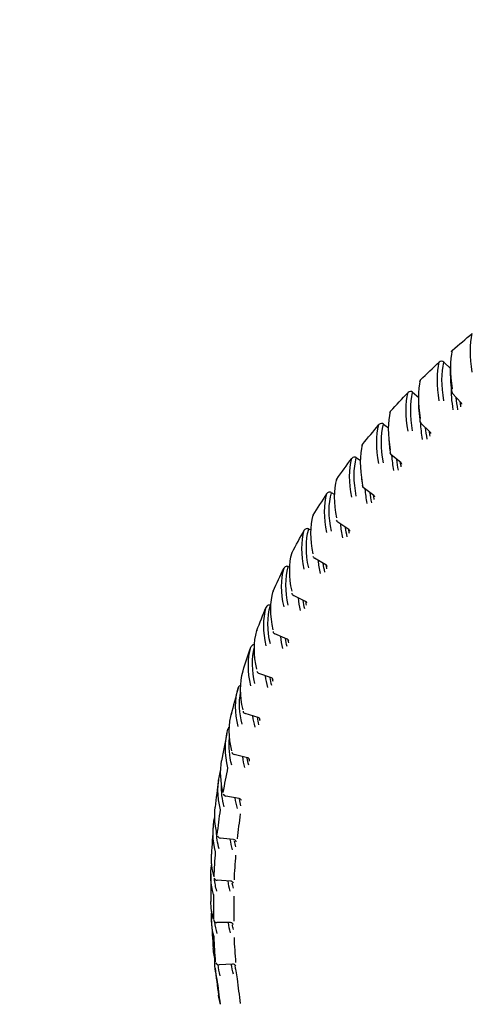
# Model space of a CAD drawing. Header units: millimetres. Extents: x 2985995 to 3127507, y -509231 to -458405.
# Tile 68 of 100: x 3055403 to 3055417, y -464212 to -464182. Entities that reach past the tile are written whole.
import ezdxf

# ---------------------------------------------------------------- set-up
doc = ezdxf.new("R2010")
doc.units = ezdxf.units.MM
doc.header["$LTSCALE"] = 1000
doc.header["$MEASUREMENT"] = 0
doc.header["$PDMODE"] = 3
doc.header["$PDSIZE"] = -1
doc.layers.get('0').update_dxf_attribs({"linetype": 'CONTINUOUS'})
doc.layers.get('Defpoints').update_dxf_attribs({"linetype": 'CONTINUOUS'})
for name, color, linetype in [('Drainage', 252, 'CONTINUOUS'), ('ELECTRICAL', 7, 'CONTINUOUS'), ('Equipment', 5, 'CONTINUOUS')]:
    doc.layers.add(name, color=color, linetype=linetype)
doc.styles.add('ARAIL', font='arial.ttf')
doc.styles.get("Standard").update_dxf_attribs({"font": 'arial.ttf'})
doc.dimstyles.new('TFS-Dim', dxfattribs={"dimtxt": 75, "dimasz": 20, "dimexe": 25, "dimexo": 25, "dimgap": 5, "dimtad": 0, "dimdec": 0, "dimzin": 0, "dimdsep": 46, "dimtxsty": 'Standard', "dimcen": 0.09, "dimclrd": 8, "dimclre": 8, "dimadec": 0, "dimazin": 0, "dimtfac": 1, "dimtdec": 0, "dimtofl": 0, "dimtmove": 0, "dimatfit": 3, "dimldrblk": 'DOT', "dimfxl": 1, "dimtolj": 1, "dimtzin": 0, "dimlwd": -1, "dimlwe": -1, "dimarcsym": 0})

# ---------------------------------------------------------------- blocks, each defined once
blk = doc.blocks.new('*D747')
at = {"layer": 'Defpoints', "color": 0, "transparency": 16777216}
for p in [(3055783.971, -463708.122), (3055964.972, -463708.122), (3055964.972, -464208.512, 0)]:
    blk.add_point(p, dxfattribs=at)
at = {"layer": 'Drainage', "color": 8, "transparency": 16777216}
for p, q in [((3055939.972, -463708.122), (3055758.971, -463708.122)), ((3055783.971, -464188.512), (3055783.971, -463728.122)), ((3055783.971, -463958.317), (3055477.688, -464149.739)), ((3055477.688, -464149.739), (3055477.688, -464159.739)), ((3055939.972, -464208.512), (3055758.971, -464208.512))]:
    blk.add_line(p, q, dxfattribs=at)
for points in [[(3055780.637, -463728.122), (3055787.304, -463728.122), (3055783.971, -463708.122)], [(3055780.637, -464188.512), (3055787.304, -464188.512), (3055783.971, -464208.512)]]:
    blk.add_solid(points, dxfattribs=at)
at = {"layer": 'Drainage', "color": 0, "transparency": 16777216, "insert": (3055477.688, -464394.548), "char_height": 75, "attachment_point": 5, "rotation": 90}
blk.add_mtext('\\A1;500 [1\'-8"]', dxfattribs=at)
blk = doc.blocks.new('_Dot')
at = {"color": 0, "linetype": 'ByBlock', "lineweight": -2}
blk.add_line((-0.5, 0), (-1, 0), dxfattribs=at)
at = {"color": 0, "linetype": 'ByBlock', "const_width": 0.5}
blk.add_lwpolyline([(-0.25, 0, 1), (0.25, 0, 1)], format="xyb", close=True, dxfattribs=at)

msp = doc.modelspace()

# ---------------------------------------------------------------- linework, layer by layer
at = {"layer": 'Equipment'}
for p, q in [((3055415.83578, -464192.24701, 0.02452), (3055416.0442, -464192.44524, 0.02452)), ((3055414.88559, -464193.16495, 0.02452), (3055415.07238, -464193.32233, 0.02452)), ((3055416.36901, -464193.49207, 0.02452), (3055416.09739, -464193.20048, 0.02452)), ((3055413.99545, -464194.1358, 0.02452), (3055414.15464, -464194.25442, 0.02452)), ((3055415.42205, -464194.37981, 0.02452), (3055415.13226, -464194.1042, 0.02452)), ((3055413.16861, -464195.15603, 0.02452), (3055413.29982, -464195.24216, 0.02452)), ((3055414.53314, -464195.32026, 0.02452), (3055414.22622, -464195.06166, 0.02452)), ((3055413.70549, -464196.30997, 0.02452), (3055413.38258, -464196.06937, 0.02452)), ((3055412.4081, -464196.2219, 0.02452), (3055412.51096, -464196.28103, 0.02452)), ((3055411.71668, -464197.32952, 0.02452), (3055411.79087, -464197.36655, 0.02452)), ((3055412.94213, -464197.34536, 0.02452), (3055412.6044, -464197.12365, 0.02452)), ((3055412.24585, -464198.42265, 0.02452), (3055411.89454, -464198.22067, 0.02452)), ((3055411.09688, -464198.47484, 0.02452), (3055411.14213, -464198.49421, 0.02452)), ((3055411.61918, -464199.53792, 0.02452), (3055411.25558, -464199.35642, 0.02452)), ((3055410.55095, -464199.65368, 0.02452), (3055410.56707, -464199.65949, 0.02452)), ((3055411.06441, -464200.68711, 0.02452), (3055410.68985, -464200.52678, 0.02452)), ((3055410.58357, -464201.86604, 0.02452), (3055410.19941, -464201.72748, 0.02452)), ((3055410.1784, -464203.07041, 0.02452), (3055409.78607, -464202.95414, 0.02452)), ((3055409.85039, -464204.29583, 0.02452), (3055409.45132, -464204.20228, 0.02452)), ((3055409.60073, -464205.53784, 0.02452), (3055409.19641, -464205.46737, 0.02452)), ((3055409.43036, -464206.79191, 0.02452), (3055409.02226, -464206.74479, 0.02452)), ((3055409.33988, -464208.05348, 0.02452), (3055408.92951, -464208.02987, 0.02452)), ((3055409.32963, -464209.31793, 0.02452), (3055408.9185, -464209.31793, 0.02452)), ((3055409.39967, -464210.58067, 0.02452), (3055408.9893, -464210.60428, 0.02452))]:
    msp.add_line(p, q, dxfattribs=at)
for centre, radius, start, end in [((3055416.17056, -464191.95805, 0.02452), 0.1, 131.13201, 167.263891), ((3055415.76686, -464192.31948, 0.02452), 0.1, 90, 132.542902), ((3055415.76686, -464192.31948, 0.02452), 0.1, 46.436999, 90), ((3055415.20117, -464192.85748, 0.02452), 0.1, 134.584926, 166.622325), ((3055414.82115, -464193.24142, 0.02452), 0.1, 90, 136.004386), ((3055414.82115, -464193.24142, 0.02452), 0.1, 49.883766, 90), ((3055416.17056, -464193.13232, 0.02452), 0.1, 188.652594, 222.969313), ((3055414.29065, -464193.81092, 0.02452), 0.1, 138.058824, 166.057918), ((3055415.20117, -464194.03174, 0.02452), 0.1, 189.299544, 226.436999), ((3055413.9357, -464194.21599, 0.02452), 0.1, 90, 139.486892), ((3055413.9357, -464194.21599, 0.02452), 0.1, 53.310013, 90), ((3055415.3915, -464194.42476, 0.02452), 0.05312, 4.160326, 55.765713), ((3055430.51806, -464194.31436, 0.02452), 39.43388, 180.658651, 271.186443), ((3055413.44233, -464194.81491, 0.02452), 0.1, 141.553712, 165.569999), ((3055413.11373, -464195.23962, 0.02452), 0.1, 90, 142.990302), ((3055413.11373, -464195.23962, 0.02452), 0.1, 56.716426, 90), ((3055414.29065, -464194.98519, 0.02452), 0.1, 189.928012, 229.883766), ((3055414.50393, -464195.36994, 0.02452), 0.05581, 5.950086, 59.729069), ((3055412.65928, -464195.86579, 0.02452), 0.1, 145.069282, 165.157314), ((3055413.44233, -464195.98918, 0.02452), 0.1, 190.536302, 233.310013), ((3055412.35826, -464196.30859, 0.02452), 0.1, 90, 146.514175), ((3055412.35826, -464196.30859, 0.02452), 0.1, 60.103953, 90), ((3055413.67007, -464196.36886, 0.02452), 0.06719, 10.252428, 59.179367), ((3055411.94438, -464196.95971, 0.02452), 0.1, 148.604905, 164.818135), ((3055412.65928, -464197.04005, 0.02452), 0.1, 191.122654, 236.716426), ((3055411.67202, -464197.41899, 0.02452), 0.1, 90, 150.05775), ((3055411.67202, -464197.41899, 0.02452), 0.1, 63.473787, 90), ((3055411.30024, -464198.09269, 0.02452), 0.1, 152.159628, 164.550356), ((3055411.94438, -464198.13397, 0.02452), 0.1, 191.685243, 240.103953), ((3055411.05753, -464198.56677, 0.02452), 0.1, 90, 153.619942), ((3055411.05753, -464198.56677, 0.02452), 0.1, 66.827342, 90), ((3055410.7292, -464199.26059, 0.02452), 0.1, 155.73218, 164.351583), ((3055411.30024, -464199.26695, 0.02452), 0.1, 192.222168, 243.473787), ((3055410.51703, -464199.74774, 0.02452), 0.1, 90, 157.199355), ((3055410.51703, -464199.74774, 0.02452), 0.1, 70.166226, 90), ((3055411.59266, -464199.60802, 0.02452), 0.07315, 12.552993, 69.329533), ((3055410.23334, -464200.45915, 0.02452), 0.1, 159.320986, 164.219212), ((3055410.7292, -464200.43485, 0.02452), 0.1, 192.731453, 246.827342), ((3055411.03845, -464200.76264, 0.02452), 0.07843, 14.243477, 71.185375), ((3055410.05248, -464200.9576, 0.02452), 0.1, 90, 160.794293), ((3055410.05248, -464200.9576, 0.02452), 0.1, 81.24391, 90), ((3055410.23334, -464201.63341, 0.02452), 0.1, 193.21104, 250.166226), ((3055410.55608, -464201.94819, 0.02452), 0.08639, 16.247086, 71.570517), ((3055431.33457, -464208.25038, 0.02452), 22.6, 164.402909, 166.538607), ((3055409.6656, -464202.19192, 0.02452), 0.1, 101.637011, 164.142585), ((3055409.81448, -464202.85826, 0.02452), 0.1, 193.658783, 253.49222), ((3055410.15823, -464203.15374, 0.02452), 0.08463, 16.399929, 76.246206), ((3055409.35778, -464203.44621, 0.02452), 0.1, 124.177142, 164.192607), ((3055431.33457, -464208.25038, 0.02452), 22.6, 168.024243, 170.162724), ((3055409.47415, -464204.10492, 0.02452), 0.1, 194.072449, 256.807251), ((3055409.837, -464204.37998, 0.02452), 0.08351, 16.398127, 80.962109), ((3055409.13016, -464204.71588, 0.02452), 0.1, 158.560344, 164.297672), ((3055431.33457, -464208.25038, 0.02452), 22.6, 171.654119, 173.794624), ((3055409.21358, -464205.36886, 0.02452), 0.1, 194.449714, 260.113365), ((3055409.587, -464205.62812, 0.02452), 0.09105, 18.436653, 81.4446), ((3055431.33457, -464208.25038, 0.02452), 22.6, 175.289923, 177.431657), ((3055409.03373, -464206.64545, 0.02452), 0.1, 194.788163, 263.412709), ((3055431.33457, -464208.25038, 0.02452), 22.6, 178.928927, 181.071073), ((3055408.93525, -464207.93003, 0.02452), 0.1, 195.085286, 266.707499), ((3055409.33738, -464208.14673, 0.02452), 0.09257, 19.383748, 88.599201), ((3055429.18451, -464208.84012, 0.02452), 20.36922, 178.925105, 181.074895), ((3055429.24361, -464208.89638, 0.02452), 19.80949, 178.904601, 181.095399), ((3055431.33457, -464208.25038, 0.02452), 22.6, 182.568343, 184.710077), ((3055408.9185, -464209.21793, 0.02452), 0.1, 195.338488, 270), ((3055408.98355, -464210.50445, 0.02452), 0.1, 195.545087, 273.292501), ((3055409.40653, -464210.67743, 0.02452), 0.09674, 20.680909, 94.159337), ((3055431.33457, -464208.25038, 0.02452), 22.6, 186.205376, 188.345881), ((3055407.2852, -464211.24603, 0.02452), 2.27442, 5.434317, 11.754349)]:
    msp.add_arc(centre, radius, start, end, dxfattribs=at)
at = {"layer": 'Equipment', "extrusion": (0, 0, -1)}
for centre, major_axis, ratio, start_param, end_param in [((3055431.33457, -464194.19011, 0.02452), (-40.25, 0), 0.95105652, 0.20002852, 2.94156414), ((3055431.33457, -464207.66064, 0.02452), (-22.51928, -0.00001), 0.95105651, 0.82797124, 0.86365614), ((3055431.6353, -464207.99699, 0.02452), (-14.55979, 17.28037), 0.20491617, -0.32313257, -0.15401553), ((3055431.03383, -464208.50377, 0.02452), (-14.55979, 17.28037), 0.20491617, -0.32313257, -0.15401553), ((3055416.17056, -464191.95805, 0.02452), (-0.09754, 0.02205), 0.96719376, 0.00000019, 0.61458976), ((3055416.17056, -464191.95805, 0.02452), (-0.06578, 0.07532), 0.20901042, -0.15035965, -0.00000007), ((3055431.33457, -464207.66064, 0.02452), (-22.51928, 0), 0.95105652, 0.76755555, 0.80324045), ((3055431.61867, -464207.98018, 0.02452), (-15.57237, 16.37376), 0.21850801, -0.31039223, -0.14127519), ((3055415.76686, -464192.31948, 0.02452), (-0.06761, 0.07368), 0.21457469, -0.14514402, 0.00000002), ((3055431.68812, -464207.91413, 0.02452), (-15.50346, 16.30131), 0.21850801, -0.31039223, -0.14127519), ((3055430.96031, -464208.56571, 0.02452), (-14.49537, 17.20391), 0.20491617, -0.32313257, -0.20458471), ((3055431.05047, -464208.52057, 0.02452), (-15.57237, 16.37376), 0.21850801, -0.31039223, -0.14127519), ((3055415.20117, -464192.85748, 0.02452), (-0.09729, 0.02314), 0.96611316, 0.00000005, 0.54356602), ((3055415.20117, -464192.85748, 0.02452), (-0.0702, 0.07122), 0.22237183, -0.13735671, -0.00000005), ((3055431.33457, -464207.66064, 0.02452), (-22.51928, 0), 0.95105652, 0.70714034, 0.74282524), ((3055431.601, -464207.96436, 0.02452), (-16.53423, 15.40187), 0.23130254, -0.29677586, -0.12765881), ((3055414.82115, -464193.24142, 0.02452), (-0.07194, 0.06946), 0.22760975, -0.13178244, -0.00000003), ((3055431.66613, -464207.89444, 0.02452), (-16.46107, 15.33372), 0.23130254, -0.29677586, -0.12765881), ((3055431.68812, -464207.91413, 0.02452), (-15.22464, 16.00813), 0.21850801, -0.31194464, -0.21485868), ((3055430.98102, -464208.58663, 0.02452), (-15.50346, 16.30131), 0.21850801, -0.31039223, -0.21600379), ((3055431.75691, -464207.84871, 0.02452), (-15.15575, 15.9357), 0.21850801, -0.31194464, -0.26404129), ((3055430.88749, -464208.62707, 0.02452), (-14.17026, 16.81805), 0.20491616, -0.32468497, -0.30497143), ((3055431.06814, -464208.53639, 0.02452), (-16.53423, 15.40187), 0.23130254, -0.29677586, -0.12765881), ((3055414.29065, -464193.81092, 0.02452), (-0.09705, 0.02409), 0.96496522, 0.00000005, 0.47385516), ((3055414.29065, -464193.81092, 0.02452), (-0.07438, 0.06684), 0.2349217, -0.12348903, 0.00000002), ((3055431.33457, -464207.66064, 0.02452), (-22.51928, 0), 0.95105652, 0.6467252, 0.6824101), ((3055431.58235, -464207.94959, 0.02452), (-17.44082, 14.36719), 0.24325307, -0.28232339, -0.11320634), ((3055413.9357, -464194.21599, 0.02452), (-0.07603, 0.06496), 0.23981419, -0.11757242, 0), ((3055431.64293, -464207.87605, 0.02452), (-17.36365, 14.30362), 0.24325307, -0.28232339, -0.11320634), ((3055431.66613, -464207.89444, 0.02452), (-16.16503, 15.05795), 0.23130254, -0.29832827, -0.23283367), ((3055431.73064, -464207.82519, 0.02452), (-16.09188, 14.98982), 0.23130254, -0.29832827, -0.25351914), ((3055430.91222, -464208.65205, 0.02452), (-15.15575, 15.9357), 0.21850801, -0.31194465, -0.29354249), ((3055431.00301, -464208.60632, 0.02452), (-16.46107, 15.33372), 0.23130254, -0.29677586, -0.23554237), ((3055431.08679, -464208.55117, 0.02452), (-17.44082, 14.36719), 0.24325307, -0.28232339, -0.11320634), ((3055413.44233, -464194.81491, 0.02452), (-0.09685, 0.02492), 0.9637541, -0.00000014, 0.40544313), ((3055413.44233, -464194.81491, 0.02452), (-0.07832, 0.06218), 0.24661448, -0.10879801, 0.00000002), ((3055431.33457, -464207.66064, 0.02452), (-22.51928, 0), 0.95105651, 0.58630987, 0.62199478), ((3055431.56281, -464207.93591, 0.02452), (-18.28759, 13.27262), 0.254316, -0.26707973, -0.09796269), ((3055413.11373, -464195.23962, 0.02452), (-0.07985, 0.0602), 0.25114363, -0.10255749, -0.00000002), ((3055431.6186, -464207.85903, 0.02452), (-18.20667, 13.21389), 0.254316, -0.26707973, -0.09796269), ((3055431.64293, -464207.87605, 0.02452), (-17.05137, 14.04638), 0.24325307, -0.2838758, -0.22207741), ((3055431.70293, -464207.80322, 0.02452), (-16.97422, 13.98282), 0.24325307, -0.2838758, -0.24164921), ((3055430.9385, -464208.67557, 0.02452), (-16.09188, 14.98982), 0.23130253, -0.29832825, -0.28102305), ((3055431.10633, -464208.56485, 0.02452), (-18.28759, 13.27262), 0.254316, -0.26707973, -0.09796269), ((3055412.65928, -464195.86579, 0.02452), (-0.09666, 0.02562), 0.9624843, 0, 0.33830664), ((3055412.65928, -464195.86579, 0.02452), (-0.08198, 0.05726), 0.25740744, -0.09333004, -0.00000001), ((3055431.02621, -464208.62471, 0.02452), (-17.36365, 14.30362), 0.24325307, -0.28232339, -0.24973497), ((3055431.6186, -464207.85903, 0.02452), (-17.87923, 12.97625), 0.254316, -0.26863214, -0.20993849), ((3055431.33457, -464207.66064, 0.02452), (-22.51928, 0), 0.95105651, 0.52589467, 0.56157957), ((3055431.54242, -464207.92337, 0.02452), (-19.07006, 12.12152), 0.26445096, -0.2510949, -0.08197785), ((3055412.35826, -464196.30859, 0.02452), (-0.0834, 0.05517), 0.26155653, -0.08678602, 0.00000003), ((3055431.59324, -464207.84343, 0.02452), (-18.98568, 12.06789), 0.26445096, -0.2510949, -0.08197785), ((3055431.67387, -464207.78288, 0.02452), (-17.79833, 12.91753), 0.254316, -0.26863214, -0.22857401), ((3055430.96621, -464208.69754, 0.02452), (-16.97422, 13.98282), 0.24325307, -0.2838758, -0.26749371), ((3055431.12671, -464208.57738, 0.02452), (-19.07006, 12.12152), 0.26445096, -0.2510949, -0.08197785), ((3055411.94438, -464196.95971, 0.02452), (-0.09651, 0.02619), 0.96116042, 0.00000006, 0.27241335), ((3055411.94438, -464196.95971, 0.02452), (-0.08536, 0.05209), 0.26726123, -0.07713662, -0.00000004), ((3055431.33457, -464207.66064, 0.02452), (-22.51928, 0), 0.95105652, 0.46547953, 0.50116443), ((3055431.52128, -464207.91203, 0.02452), (-19.78388, 10.91773), 0.27362096, -0.23442409, -0.06530704), ((3055411.67202, -464197.41899, 0.02452), (-0.08665, 0.04991), 0.27101511, -0.07031172, 0.00000005), ((3055431.56693, -464207.82932, 0.02452), (-19.69634, 10.86942), 0.27362096, -0.23442409, -0.06530704), ((3055431.59324, -464207.84343, 0.02452), (-18.64423, 11.85085), 0.26445096, -0.25264731, -0.19657028), ((3055431.64357, -464207.76425, 0.02452), (-18.55987, 11.79723), 0.26445096, -0.25264731, -0.21441626), ((3055430.99527, -464208.71788, 0.02452), (-17.79833, 12.91753), 0.25431598, -0.26863212, -0.25302946), ((3055431.14785, -464208.58872, 0.02452), (-19.78388, 10.91773), 0.27362096, -0.23442409, -0.06530704), ((3055411.30024, -464198.09269, 0.02452), (-0.09639, 0.02664), 0.95978716, -0.00000011, 0.20772476), ((3055411.30024, -464198.09269, 0.02452), (-0.08843, 0.0467), 0.2761394, -0.0602745, 0.00000006), ((3055431.56693, -464207.82932, 0.02452), (-19.3421, 10.67394), 0.27362096, -0.2359765, -0.18210632), ((3055431.33457, -464207.66064, 0.02452), (-22.51928, 0), 0.95105651, 0.40506421, 0.44074912), ((3055431.49946, -464207.90193, 0.02452), (-20.42488, 9.66556), 0.28179255, -0.21712761, -0.04801057), ((3055411.05753, -464198.56677, 0.02452), (-0.08959, 0.04443), 0.27948517, -0.05319347, -0.00000004), ((3055431.53978, -464207.81674, 0.02452), (-20.3345, 9.62279), 0.28179255, -0.21712761, -0.04801057), ((3055431.61214, -464207.74739, 0.02452), (-19.25458, 10.62564), 0.27362096, -0.2359765, -0.19928619), ((3055431.02557, -464208.73651, 0.02452), (-18.55987, 11.79723), 0.26445094, -0.2526473, -0.2393079), ((3055431.16967, -464208.59883, 0.02452), (-20.42488, 9.66556), 0.28179255, -0.21712761, -0.04801057), ((3055410.7292, -464199.26059, 0.02452), (-0.09629, 0.02697), 0.95836999, 0.00000032, 0.14419835), ((3055410.7292, -464199.26059, 0.02452), (-0.09116, 0.0411), 0.28400985, -0.04280552, 0.00000011), ((3055431.53978, -464207.81674, 0.02452), (-19.96879, 9.44973), 0.28179255, -0.21868002, -0.16666709), ((3055431.33457, -464207.66064, 0.02452), (-22.51928, 0), 0.95105652, 0.34464907, 0.38033397), ((3055431.47704, -464207.8931, 0.02452), (-20.98917, 8.36979), 0.28893591, -0.19927081, -0.03015376), ((3055431.51187, -464207.80575, 0.02452), (-20.8963, 8.33275), 0.28893591, -0.19927081, -0.03015376), ((3055431.5797, -464207.73237, 0.02452), (-19.87844, 9.40697), 0.28179255, -0.21868003, -0.18328627), ((3055431.057, -464208.75336, 0.02452), (-19.25458, 10.62564), 0.27362094, -0.23597647, -0.22409818), ((3055431.1921, -464208.60766, 0.02452), (-20.98917, 8.36979), 0.28893591, -0.19927081, -0.03015376), ((3055410.23334, -464200.45915, 0.02452), (-0.09623, 0.0272), 0.95691307, -0.00000021, 0.08178589), ((3055431.51187, -464207.80575, 0.02452), (-20.52048, 8.18289), 0.28893591, -0.20082322, -0.15036448), ((3055431.54637, -464207.71924, 0.02452), (-20.42763, 8.14587), 0.28893591, -0.20082322, -0.16651443), ((3055431.33457, -464207.66064, 0.02452), (-22.51928, 0), 0.95105651, 0.28423373, 0.31991863), ((3055431.4541, -464207.88557, 0.02452), (-21.47319, 7.03567), 0.29502497, -0.18092372, -0.01180668), ((3055431.48332, -464207.79638, 0.02452), (-21.37818, 7.00454), 0.29502497, -0.18092372, -0.02209204), ((3055431.08944, -464208.76839, 0.02452), (-19.87844, 9.40697), 0.28179257, -0.21868004, -0.20833406), ((3055431.21504, -464208.61519, 0.02452), (-21.47319, 7.03567), 0.29502497, -0.18092372, -0.01180668), ((3055431.48332, -464207.79638, 0.02452), (-20.9937, 6.87856), 0.29502497, -0.18247613, -0.13330473), ((3055431.51226, -464207.70805, 0.02452), (-20.8987, 6.84744), 0.29502497, -0.18247613, -0.14906603), ((3055431.43072, -464207.87937, 0.02452), (-21.87379, 5.66886), 0.30003752, -0.16216074, 0.0069563), ((3055431.12277, -464208.78152, 0.02452), (-20.42763, 8.14587), 0.28893591, -0.20082322, -0.1919458), ((3055431.45423, -464207.78867, 0.02452), (-21.777, 5.64377), 0.30003752, -0.16216074, -0.0237478), ((3055431.23842, -464208.62139, 0.02452), (-21.87379, 5.66886), 0.30003752, -0.16216074, 0.0069563), ((3055431.45423, -464207.78867, 0.02452), (-21.38535, 5.54227), 0.30003752, -0.16371315, -0.11559038), ((3055431.47751, -464207.69883, 0.02452), (-21.28858, 5.5172), 0.30003752, -0.16371315, -0.13103511), ((3055431.15688, -464208.79271, 0.02452), (-20.8987, 6.84744), 0.2950249, -0.18247608, -0.17497256), ((3055431.40699, -464207.87452, 0.02452), (-22.18827, 4.27541), 0.30395527, -0.1430601, 0.02605694), ((3055409.35778, -464203.44621, 0.02452), (-0.09622, 0.02724), 0.95236272, -0.06370137, 0.0000001), ((3055431.4247, -464207.78264, 0.02452), (-22.0901, 4.25649), 0.30395527, -0.1430601, -0.02514936), ((3055431.4247, -464207.78264, 0.02452), (-21.69281, 4.17994), 0.30395527, -0.14461251, -0.09732138), ((3055431.26215, -464208.62623, 0.02452), (-22.18827, 4.27541), 0.30395527, -0.1430601, -0.00567294), ((3055431.44223, -464207.69163, 0.02452), (-21.59466, 4.16102), 0.30395527, -0.14461251, -0.11472228), ((3055431.19163, -464208.80192, 0.02452), (-21.28858, 5.5172), 0.30003754, -0.16371316, -0.1571319), ((3055431.383, -464207.87105, 0.02452), (-22.41449, 2.86167), 0.30676391, -0.12370326, 0.04541379), ((3055409.13016, -464204.71588, 0.02452), (-0.09627, 0.02706), 0.95080432, -0.12215603, 0), ((3055431.33457, -464208.84012, 0.02452), (-22.51928, 0), 0.95105651, 0.16340327, 0.19908818), ((3055431.39484, -464207.77832, 0.02452), (-22.31531, 2.84901), 0.30676391, -0.12370326, -0.02630543), ((3055431.39484, -464207.77832, 0.02452), (-21.91398, 2.79777), 0.30676391, -0.12525567, -0.07859564), ((3055431.40656, -464207.68647, 0.02452), (-21.81482, 2.78511), 0.30676392, -0.12525567, -0.09720266), ((3055431.28614, -464208.62971, 0.02452), (-22.41449, 2.86167), 0.30676391, -0.12370326, -0.00573078), ((3055431.33457, -464208.84012, 0.02452), (-22.51928, 0), 0.95105652, 0.10298805, 0.13867295), ((3055431.33457, -464208.89638, 0.02452), (-21.90045, 0), 0.95105652, 0.10264767, 0.13901331), ((3055431.35883, -464207.86896, 0.02452), (-22.55086, 1.43427), 0.30845321, -0.10417417, 0.04812616), ((3055431.36476, -464207.77572, 0.02452), (-22.45108, 1.42793), 0.30845321, -0.10417417, -0.02722096), ((3055431.36476, -464207.77572, 0.02452), (-22.04731, 1.40225), 0.30845321, -0.10572658, -0.05950918), ((3055431.37063, -464207.68336, 0.02452), (-21.94754, 1.3959), 0.30845321, -0.10572658, -0.08012397), ((3055431.31031, -464208.6318, 0.02452), (-22.55086, 1.43427), 0.30845321, -0.10417417, -0.00576565), ((3055431.33457, -464208.84012, 0.02452), (-22.51928, 0), 0.95105652, 0.04257279, 0.07825769), ((3055431.33457, -464208.89638, 0.02452), (-21.90045, 0), 0.95105652, 0.04223243, 0.07859807), ((3055431.33457, -464207.86827, 0.02452), (-22.59643, 0), 0.30901699, -0.08455852, 0.04803126), ((3055431.33457, -464207.77485, 0.02452), (-22.49644, 0), 0.30901699, -0.08455852, -0.0292991), ((3055431.33457, -464207.77485, 0.02452), (-22.09185, 0), 0.309017, -0.08611093, -0.04015592), ((3055431.33457, -464207.68233, 0.02452), (-21.99189, 0), 0.30901699, -0.08611093, -0.06365633), ((3055431.33457, -464208.63249, 0.02452), (-22.59643, 0), 0.30901699, -0.08455852, -0.0057773), ((3055431.31031, -464207.86896, 0.02452), (-22.55086, -1.43427), 0.30845321, -0.06494288, 0.04801146), ((3055431.30438, -464207.77572, 0.02452), (-22.45108, -1.42793), 0.30845321, -0.06494288, -0.01396175), ((3055431.30438, -464207.77572, 0.02452), (-22.04731, -1.40225), 0.30845321, -0.06649529, -0.02135828), ((3055431.29851, -464207.68336, 0.02452), (-21.94754, -1.3959), 0.3084532, -0.06649529, -0.04486081), ((3055431.33457, -464208.84012, 0.02452), (-22.51928, 0), 0.95105652, -0.0782577, -0.0425728), ((3055431.33457, -464208.89638, 0.02452), (-21.90045, 0), 0.95105651, -0.07859805, -0.04223241), ((3055431.35883, -464208.6318, 0.02452), (-22.55086, -1.43427), 0.30845321, -0.06494288, -0.00576565), ((3055431.28614, -464207.87105, 0.02452), (-22.41449, -2.86167), 0.30676391, -0.04541379, 0.04806693), ((3055431.2743, -464207.77832, 0.02452), (-21.91398, -2.79777), 0.30676391, -0.0469662, -0.00101119), ((3055431.2743, -464207.77832, 0.02452), (-22.31531, -2.84901), 0.30676391, -0.04541379, 0.00391587), ((3055431.26257, -464207.68647, 0.02452), (-21.81482, -2.78511), 0.30676391, -0.0469662, -0.02638309), ((3055431.33457, -464208.84012, 0.02452), (-22.51928, 0), 0.95105652, -0.13867294, -0.10298804), ((3055431.33457, -464208.89638, 0.02452), (-21.90045, 0), 0.95105652, -0.13901331, -0.10264767), ((3055431.383, -464208.62971, 0.02452), (-22.41449, -2.86167), 0.30676391, -0.04541379, -0.00573078)]:
    msp.add_ellipse(centre, major_axis=major_axis, ratio=ratio, start_param=start_param, end_param=end_param, dxfattribs=at)
at = {"layer": 'Equipment'}
msp.add_open_spline([(3055416.38781, -464193.53015, 0.02452), (3055416.38903, -464193.52355, 0.02452), (3055416.3827, -464193.51088, 0.02452), (3055416.36882, -464193.49216, 0.02452)], degree=3, dxfattribs=at)
for points, knots in [([(3055412.97732, -464197.3949, 0.02452), (3055412.9771, -464197.39342, 0.02452), (3055412.97605, -464197.38717, 0.02452), (3055412.96648, -464197.36524, 0.02452), (3055412.95173, -464197.3535, 0.02452), (3055412.94198, -464197.34555, 0.02452)], [0, 0, 0, 0, 0.1032172, 0.51370915, 1, 1, 1, 1]), ([(3055412.28576, -464198.47459, 0.02452), (3055412.28557, -464198.47342, 0.02452), (3055412.28463, -464198.468, 0.02452), (3055412.27584, -464198.44851, 0.02452), (3055412.26048, -464198.42972, 0.02452), (3055412.24808, -464198.42484, 0.02452), (3055412.24549, -464198.42384, 0.02452)], [0, 0, 0, 0, 0.08313142, 0.44399992, 0.90034437, 1, 1, 1, 1]), ([(3055409.50904, -464206.85405, 0.02452), (3055409.50894, -464206.85364, 0.02452), (3055409.50862, -464206.85242, 0.02452), (3055409.50543, -464206.84357, 0.02452), (3055409.49572, -464206.82691, 0.02452), (3055409.47557, -464206.80729, 0.02452), (3055409.45074, -464206.79408, 0.02452), (3055409.43541, -464206.79362, 0.02452), (3055409.43032, -464206.79352, 0.02452)], [0, 0, 0, 0, 0.06049063, 0.19501437, 0.36689999, 0.6121961, 0.88939244, 1, 1, 1, 1]), ([(3055409.42068, -464209.38056, 0.02452), (3055409.42069, -464209.38055, 0.02452), (3055409.42065, -464209.38044, 0.02452), (3055409.41896, -464209.37538, 0.02452), (3055409.41326, -464209.36347, 0.02452), (3055409.39919, -464209.34447, 0.02452), (3055409.37426, -464209.32683, 0.02452), (3055409.34817, -464209.31731, 0.02452), (3055409.33377, -464209.31887, 0.02452), (3055409.32983, -464209.31933, 0.02452)], [0, 0, 0, 0, 0.05680804, 0.1597733, 0.26861149, 0.45478838, 0.67740592, 0.9240586, 1, 1, 1, 1])]:
    msp.add_open_spline(points, degree=3, knots=knots, dxfattribs=at)

# ---------------------------------------------------------------- texts
at = {"layer": 'ELECTRICAL', "color": 7, "insert": (3054789.97591, -464021.20034, 0), "char_height": 60, "width": 730.3069108, "attachment_point": 1, "style": 'ARAIL'}
msp.add_mtext('{\\fCambria|b0|i0|c0|p18;2Nos.5/15Amp.\\PSwitch Socket @1100mm Ht.FFL.}', dxfattribs=at)

# ---------------------------------------------------------------- dimensions: what is measured, and where the dimension line sits
at = {"layer": 'Drainage'}
dim = msp.add_linear_dim(base=(3055783.9706, -463708.12209, 0), p1=(3055964.97176, -464208.51225, 0), p2=(3055964.97176, -463708.12209, 0), angle=90, dimstyle='TFS-Dim', override={"dimtmove": 1}, dxfattribs=at)
dim.commit()
dim.dimension.update_dxf_attribs({"geometry": '*D747', "text_midpoint": (3055477.68813, -464164.739, 0), "dimtype": 161})

doc.saveas('drawing.dxf')
